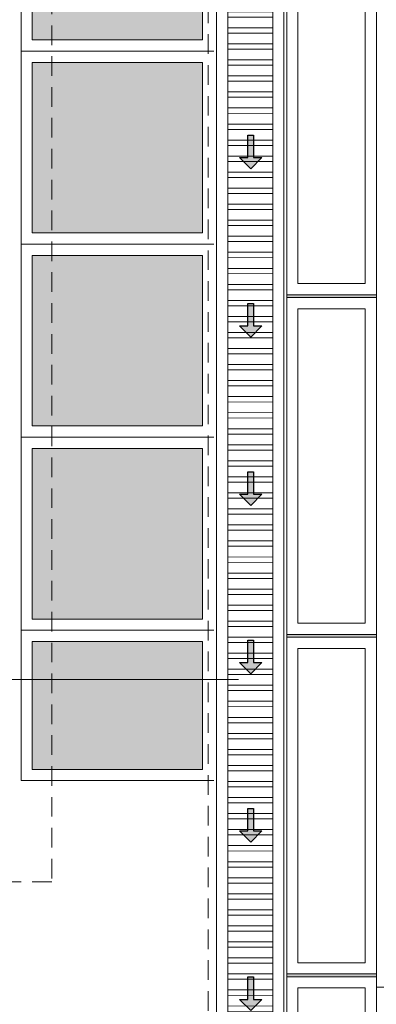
# Model space of a CAD drawing. Header units: millimetres. Extents: x -8931983 to 9630244, y 4 to 18563053.
# Tile 95 of 256: x 349100.58 to 349103.76, y 9281972.63 to 9281981.4. Entities that reach past the tile are written whole.
import ezdxf

# ---------------------------------------------------------------- set-up
doc = ezdxf.new("R2010")
doc.units = ezdxf.units.MM
doc.linetypes.add('DASHED2', pattern=[0.375, 0.25, -0.125])
for name, color, linetype, lineweight in [('.', 7, 'Continuous', 0), ('0_ CUNETAS', 151, 'Continuous', 5), ('0_PROYECCIONES 1', 1, 'DASHED2', 0), ('CUNETAS', 5, 'Continuous', 0), ('TARRAJEO', 32, 'Continuous', 0), ('vereda', 254, 'Continuous', 5)]:
    doc.layers.add(name, color=color, linetype=linetype, lineweight=lineweight)
for name, color, linetype, lineweight, true_color in [('0_PISOS', 252, 'Continuous', 0, 0x8a8a8a), ('0_TEXTURA PISOS', 252, 'Continuous', 0, 0x8c8c8c), ('PISO Cemento pulido', 254, 'Continuous', 5, 0xd1d1d1)]:
    doc.layers.add(name, color=color, linetype=linetype, lineweight=lineweight, true_color=true_color)

# ---------------------------------------------------------------- blocks, each defined once
blk = doc.blocks.new('junta vereda 0.8')
at = {"layer": '.', "true_color": 0x939598}
h = blk.add_hatch(color=252, dxfattribs=at)
h.dxf.hatch_style = 1
h.paths.add_polyline_path([(0.0127, 0), (-0.0127, 0), (-0.0127, 0.8), (0.0127, 0.8)])
at = {"layer": '0_TEXTURA PISOS'}
h = blk.add_hatch(dxfattribs=at)
h.set_pattern_fill('ANGLE', color=256, angle=180)
h.set_pattern_definition([(180, (5477.7654, 1211.768), (-9e-16, -6.985), [5.08, -1.905]), (270, (5477.7654, 1211.768), (6.985, -1e-15), [5.08, -1.905])])
h.paths.add_polyline_path([(0.0127, 0), (-0.0127, 0), (-0.0127, 0.8), (0.0127, 0.8)])
at = {"layer": 'vereda'}
blk.add_lwpolyline([(0.0127, 0), (-0.0127, 0), (-0.0127, 0.8), (0.0127, 0.8)], close=True, dxfattribs=at)
blk = doc.blocks.new('verda pg edf 04')
at = {"layer": 'vereda', "elevation": -20.5486}
for points in [[(-10.815, -5.2358), (-10.815, -8.2358), (-11.615, -8.2358), (-11.615, -5.2358)], [(-10.915, -5.3358), (-10.915, -8.1358), (-11.515, -8.1358), (-11.515, -5.3358)], [(-10.815, -8.2612), (-10.815, -11.2612), (-11.615, -11.2612), (-11.615, -8.2612)], [(-10.915, -8.3612), (-10.915, -11.1612), (-11.515, -11.1612), (-11.515, -8.3612)], [(-10.815, -11.2866), (-10.815, -14.2866), (-11.615, -14.2866), (-11.615, -11.2866)], [(-10.915, -11.3866), (-10.915, -14.1866), (-11.515, -14.1866), (-11.515, -11.3866)], [(-10.815, -14.312), (-10.815, -17.312), (-11.615, -17.312), (-11.615, -14.312)], [(-10.915, -14.412), (-10.915, -17.212), (-11.515, -17.212), (-11.515, -14.412)]]:
    blk.add_lwpolyline(points, close=True, dxfattribs=at)
at = {"layer": 'vereda', "rotation": 270}
for p in [(-11.615, -8.2485, -20.5486), (-11.615, -11.2739, -20.5486), (-11.615, -14.2993, -20.5486)]:
    blk.add_blockref('junta vereda 0.8', p, dxfattribs=at)
blk = doc.blocks.new('VEREDA EDF 04 PGG')
at = {"lineweight": 5}
blk.add_blockref('verda pg edf 04', (-1.215, -0.815, 20.5486), dxfattribs=at)
blk = doc.blocks.new('*U3805')
at = {"layer": '.', "lineweight": 30}
h = blk.add_hatch(color=1, dxfattribs=at)
h.dxf.hatch_style = 1
h.paths.add_polyline_path([(-0.025, -0.05), (-0.1, -0.05), (0, -0.15), (0.1, -0.05), (0.025, -0.05), (0.025, 0.15), (-0.025, 0.15)])
at = {"layer": '0_ CUNETAS', "color": 1, "lineweight": 30}
blk.add_lwpolyline([(-0.1, -0.05), (-0.025, -0.05), (-0.025, 0.15), (0.025, 0.15), (0.025, -0.05), (0.1, -0.05), (0, -0.15)], close=True, dxfattribs=at)
blk = doc.blocks.new('*U3868')
at = {"layer": '0_ CUNETAS', "color": 0, "linetype": 'ByBlock', "lineweight": -2, "transparency": 16777216}
for p in [(0, 57), (0, 55.5), (0, 54), (0, 52.5), (0, 51), (0, 49.5)]:
    blk.add_blockref('*U3805', p, dxfattribs=at)
blk = doc.blocks.new('red drenaje')
at = {"layer": '0_ CUNETAS', "lineweight": 0}
h = blk.add_hatch(dxfattribs=at)
h.set_pattern_fill('ANSI32', color=256, scale=0.015, angle=135)
h.set_pattern_definition([(180, (7.20997, 110.9101), (0, -0.142875), []), (180, (7.16235, 110.95773), (0, -0.142875), [])])
h.paths.add_polyline_path([(-48.2, 69.9031), (-48.6, 69.9031), (-48.6, 10.193), (-48.2, 10.193)])
for p, q in [((-48.7, 70.0031), (-48.7, 10.193)), ((-48.1, 70.0031), (-48.1, 10.193)), ((-48.6, 69.7801), (-48.6, 10.193)), ((-48.2, 69.7801), (-48.2, 10.193))]:
    blk.add_line(p, q, dxfattribs=at)
blk.add_lwpolyline([(-48.2, 10.193), (-48.2, 69.9031), (-48.6, 69.9031), (-48.6, 10.193)], close=True, dxfattribs=at)
blk.add_blockref('*U3868', (-48.3957, 5.2249), dxfattribs=at)
blk = doc.blocks.new('bloque pg edf 04')
at = {"layer": '0_PROYECCIONES 1', "ltscale": 0.7, "elevation": 20.5486}
blk.add_lwpolyline([(-12.3299, 36.63), (1.5001, 36.63), (1.5001, -1.5), (-12.3299, -1.5)], close=True, dxfattribs=at)
at = {"layer": 'TARRAJEO'}
for p, q in [((-10.83, 23.92), (-10.83, 28.61)), ((-10.83, 17.82), (-10.83, 22.91)), ((-10.83, 20.71), (-9.77, 20.71))]:
    blk.add_line(p, q, dxfattribs=at)
blk = doc.blocks.new('GOEKOOEOG')
at = {"layer": '0_PROYECCIONES 1', "ltscale": 0.7, "elevation": 0}
blk.add_lwpolyline([(-7.33, -13.48), (-7.33, 1.2994), (1.5, 1.2994), (1.5, -13.48)], close=True, dxfattribs=at)

msp = doc.modelspace()

# ---------------------------------------------------------------- block references
at = {"lineweight": 5}
for name, p in [('GOEKOOEOG', (349099.36467, 9281987.20449)), ('VEREDA EDF 04 PGG', (349115.78967, 9281988.00449))]:
    msp.add_blockref(name, p, dxfattribs=at)

# ---------------------------------------------------------------- next in the draw order: hatches: boundary and pattern name
at = {"layer": 'PISO Cemento pulido', "true_color": 0xdfe0e1, "transparency": 33554610}
for points in [[(349102.20967, 9281982.74449), (349100.68967, 9281982.74449), (349100.68967, 9281981.22449), (349102.20967, 9281981.22449)], [(349102.20967, 9281981.02449), (349100.68967, 9281981.02449), (349100.68967, 9281979.50449), (349102.20967, 9281979.50449)], [(349102.20967, 9281979.30449), (349100.68967, 9281979.30449), (349100.68967, 9281977.78449), (349102.20967, 9281977.78449)], [(349102.20967, 9281977.58449), (349100.68967, 9281977.58449), (349100.68967, 9281976.06449), (349102.20967, 9281976.06449)], [(349102.20967, 9281975.86449), (349100.68967, 9281975.86449), (349100.68967, 9281974.72506), (349102.20967, 9281974.72506)]]:
    msp.add_hatch(color=254, dxfattribs=at).paths.add_polyline_path(points)

# ---------------------------------------------------------------- next in the draw order: linework, layer by layer
at = {"layer": '0_ CUNETAS', "color": 251, "lineweight": 0, "true_color": 0x636466, "elevation": 20.62996}
msp.add_lwpolyline([(349099.46537, 9281975.52506), (349102.52967, 9281975.52506)], dxfattribs=at)
at = {"layer": '0_PISOS'}
for points in [[(349100.68967, 9281981.22449), (349100.68967, 9281982.74449), (349102.20967, 9281982.74449), (349102.20967, 9281981.22449)], [(349100.68967, 9281979.50449), (349100.68967, 9281981.02449), (349102.20967, 9281981.02449), (349102.20967, 9281979.50449)], [(349100.68967, 9281977.78449), (349100.68967, 9281979.30449), (349102.20967, 9281979.30449), (349102.20967, 9281977.78449)], [(349100.68967, 9281976.06449), (349100.68967, 9281977.58449), (349102.20967, 9281977.58449), (349102.20967, 9281976.06449)], [(349100.68967, 9281974.72506), (349100.68967, 9281975.86449), (349102.20967, 9281975.86449), (349102.20967, 9281974.72506)]]:
    msp.add_lwpolyline(points, close=True, dxfattribs=at)
at = {"layer": 'vereda'}
for p, q in [((349100.58967, 9281988.00449), (349100.58967, 9281974.62506)), ((349100.58967, 9281981.12449), (349102.30967, 9281981.12449)), ((349100.58967, 9281979.40449), (349102.30967, 9281979.40449)), ((349100.58967, 9281977.68449), (349102.30967, 9281977.68449)), ((349100.58967, 9281975.96449), (349102.30967, 9281975.96449)), ((349100.58967, 9281974.62506), (349102.30967, 9281974.62506))]:
    msp.add_line(p, q, dxfattribs=at)

# ---------------------------------------------------------------- next in the draw order: block references
at = {"lineweight": 5}
msp.add_blockref('bloque pg edf 04', (349114.58967, 9281952.07449), dxfattribs=at)

# ---------------------------------------------------------------- next in the draw order: block references
at = {"layer": 'CUNETAS', "color": 84, "lineweight": 30}
msp.add_blockref('red drenaje', (349151.0347, 9281918.00139), dxfattribs=at)

doc.saveas('drawing.dxf')
